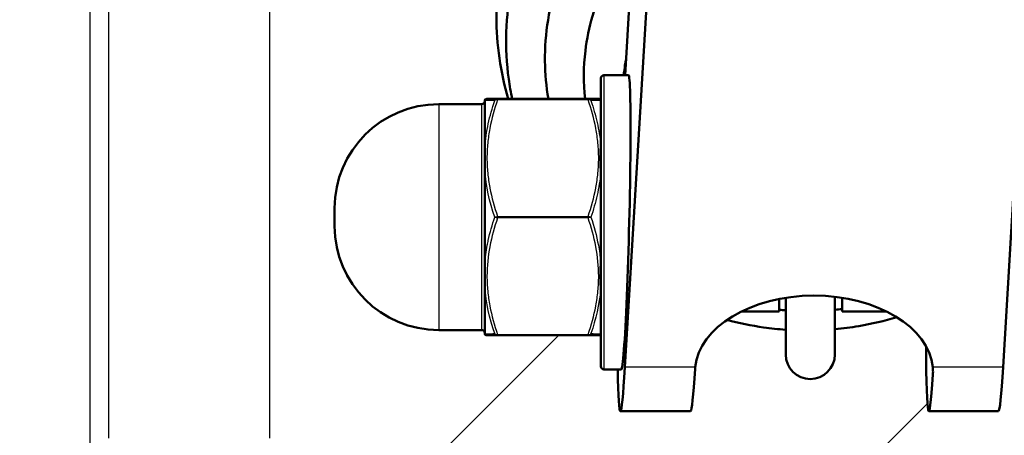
# Model space of a CAD drawing. Header units: millimetres. Extents: x 196 to 2279, y -1387 to 2348.
# Tile 60 of 82: x 299 to 365, y 1494 to 1522. Entities that reach past the tile are written whole.
import ezdxf

# ---------------------------------------------------------------- set-up
doc = ezdxf.new("R2010")
doc.units = ezdxf.units.MM
doc.header["$LTSCALE"] = 0.75
doc.layers.add('Visible', color=7, linetype='Continuous', lineweight=50)
doc.layers.add('Visible Narrow', color=7, linetype='Continuous', lineweight=25)

msp = doc.modelspace()

# ---------------------------------------------------------------- linework, layer by layer
at = {"layer": 'Visible', "extrusion": (0, 1, -2.96628e-13)}
for p, q in [((339.429, 1498.805, -556.942), (380.987, 2196.115, 278.485)), ((406.405, 2196.115, 278.485), (364.848, 1498.805, -556.942)), ((339.438, 1518.455, -573.038), (342.956, 1577.483, -502.318)), ((338.011, 1518.455, -565.08), (339.672, 1518.455, -565.08)), ((326.911, 1516.503, -565.08), (329.811, 1516.503, -565.08)), ((330.865, 1516.853, -560.548), (336.958, 1516.853, -560.548)), ((347.253, 1502.555, -565.08), (349.79, 1502.555, -565.08)), ((354.04, 1502.555, -565.08), (357.025, 1502.555, -565.08)), ((326.911, 1501.303, -565.08), (329.811, 1501.303, -565.08)), ((336.958, 1500.953, -560.548), (330.865, 1500.953, -560.548)), ((338.011, 1498.655, -565.08), (339.187, 1498.655, -565.08)), ((339.119, 1495.855, -565.08), (343.841, 1495.855, -565.08)), ((359.852, 1495.855, -565.08), (364.537, 1495.855, -565.08))]:
    msp.add_line(p, q, dxfattribs=at)
at = {"layer": 'Visible', "extrusion": (0, -2.96628e-13, -1)}
for centre, radius, start, end in [((-338.011, 1518.255, 565.08), 0.2, 0, 90), ((-326.911, 1509.503, 565.08), 7, 0, 90), ((-329.811, 1516.703, 565.08), 0.2, 180, 270), ((-326.911, 1508.303, 565.08), 7, 270, 0), ((-329.811, 1501.103, 565.08), 0.2, 90, 180), ((-351.89, 1499.658, 569.71), 1.65, 180, 0), ((-338.011, 1498.855, 565.08), 0.2, 270, 0)]:
    msp.add_arc(centre, radius, start, end, dxfattribs=at)
at = {"layer": 'Visible', "extrusion": (-1, 0, 0)}
for centre, radius, start, end in [((-1508.555, -565.08, -337.811), 9.7, 359.99997, 180), ((-1508.903, -565.08, -319.911), 0.6, 0, 180), ((-1508.555, -565.08, -349.79), 6, 0, 30.70498), ((-1508.555, -565.08, -354.04), 6, 0, 32.15421)]:
    msp.add_arc(centre, radius, start, end, dxfattribs=at)
at = {"layer": 'Visible', "extrusion": (1, 0, 0)}
for start, end in [(6.49039, 53.50906), (66.49094, 113.50929), (126.4909, 173.50972)]:
    msp.add_arc((1508.903, -565.08, 330.011), 7.9, start, end, dxfattribs=at)
at = {"layer": 'Visible', "extrusion": (-1.3306e-16, -0.5, -0.866025)}
msp.add_arc((432.245, -826.481, -1350.633), 133.5, 180, 268.6831, dxfattribs=at)
at = {"layer": 'Visible', "extrusion": (-5.23886e-16, 0.767714, -0.640792)}
msp.add_arc((-352.139, 532.368, 1507.538), 8, 3.45847, 176.54153, dxfattribs=at)
at = {"layer": 'Visible', "extrusion": (-1, 1.19113e-44, 4.01556e-32)}
msp.add_arc((-1510.158, -569.71, -350.24), 10.5, 0, 50.47547, dxfattribs=at)
at = {"layer": 'Visible', "extrusion": (1, 7.38586e-17, 5.99164e-17)}
msp.add_arc((1510.158, -569.71, 353.54), 10.5, 129.05003, 180, dxfattribs=at)
at = {"layer": 'Visible', "extrusion": (-2.18791e-15, -0.5, -0.866025)}
msp.add_arc((432.245, -826.481, -1350.633), 128.738, 180, 268.63438, dxfattribs=at)
at = {"layer": 'Visible', "extrusion": (-0.531319, 0.670493, -0.517822)}
msp.add_arc((-1206.663, 18.133, 1110.479), 6.773, 24.8917, 26.39354, dxfattribs=at)
at = {"layer": 'Visible', "extrusion": (0.999272, -0.024453, -0.029297)}
for centre, major_axis, start_param, end_param in [((339.429, 1508.555, -565.08), (0.378, 6.344, 7.6), -0.875267, 2.266326), ((360.163, 1508.555, -565.08), (0.485, 8.138, 9.75), 1.632875, 3.120193), ((339.429, 1508.555, -565.08), (0.485, 8.138, 9.75), 1.570796, 2.943211)]:
    msp.add_ellipse(centre, major_axis=major_axis, ratio=0.999272, start_param=start_param, end_param=end_param, dxfattribs=at)
at = {"layer": 'Visible', "extrusion": (-0.999272, 0.024453, 0.029297)}
for centre, end_param in [((344.151, 1508.555, -565.08), 4.698427), ((364.848, 1508.555, -565.08), 4.712389)]:
    msp.add_ellipse(centre, major_axis=(0.485, 8.138, 9.75), ratio=0.999272, start_param=4.016859, end_param=end_param, dxfattribs=at)
at = {"layer": 'Visible'}
for points, knots in [([(331.581, 1516.853, -606.474), (331.059, 1518.648, -606.01), (330.79, 1520.527, -605.521), (330.79, 1522.477, -605.014), (330.79, 1522.567, -604.991), (330.795, 1522.926, -604.897), (330.804, 1523.196, -604.827), (330.864, 1524.275, -604.547), (330.958, 1525.083, -604.337), (331.499, 1528.091, -603.556), (332.289, 1530.264, -602.995), (334.508, 1534.17, -602.01), (335.956, 1535.957, -601.566), (338.583, 1538.303, -601.016), (339.614, 1539.068, -600.844), (340.707, 1539.739, -600.702)], [9.316944, 9.316944, 9.316944, 9.316944, 9.893517, 9.893517, 9.921387, 9.921387, 10.005012, 10.005012, 10.256271, 10.256271, 10.951171, 10.951171, 11.635905, 11.635905, 12.020374, 12.020374, 12.020374, 12.020374]), ([(331.851, 1516.853, -600.185), (331.756, 1517.297, -600.058), (331.678, 1517.743, -599.931), (331.328, 1520.278, -599.207), (331.397, 1522.438, -598.589), (332.237, 1526.586, -597.404), (333.024, 1528.625, -596.822), (335.209, 1532.331, -595.774), (336.641, 1534.041, -595.294), (339.004, 1536.085, -594.734), (339.76, 1536.653, -594.58), (340.554, 1537.17, -594.443)], [41.865546, 41.865546, 41.865546, 41.865546, 42.006322, 42.006322, 42.663384, 42.663384, 43.32474, 43.32474, 43.991692, 43.991692, 44.27701, 44.27701, 44.27701, 44.27701]), ([(334.284, 1516.853, -596.425), (334.142, 1517.695, -596.192), (334.065, 1518.547, -595.956), (334.034, 1521.238, -595.21), (334.331, 1523.107, -594.691), (335.513, 1526.628, -593.717), (336.418, 1528.324, -593.251), (338.353, 1530.855, -592.564), (339.273, 1531.812, -592.307), (340.285, 1532.661, -592.083)], [30.03503, 30.03503, 30.03503, 30.03503, 30.299004, 30.299004, 30.872673, 30.872673, 31.450941, 31.450941, 31.8506, 31.8506, 31.8506, 31.8506]), ([(336.756, 1516.853, -592.681), (336.637, 1517.931, -592.395), (336.642, 1519.025, -592.104), (336.959, 1521.666, -591.402), (337.42, 1523.226, -590.988), (338.616, 1525.69, -590.338), (339.247, 1526.674, -590.081), (339.982, 1527.575, -589.848)], [19.837866, 19.837866, 19.837866, 19.837866, 20.172512, 20.172512, 20.663254, 20.663254, 21.016927, 21.016927, 21.016927, 21.016927]), ([(330.011, 1516.791, -565.08), (330.026, 1516.807, -565.08), (330.044, 1516.82, -565.08), (330.082, 1516.84, -565.08), (330.103, 1516.847, -565.08), (330.13, 1516.851, -565.08), (330.135, 1516.852, -565.08), (330.145, 1516.852, -565.08), (330.149, 1516.853, -565.08), (330.154, 1516.853, -565.08), (330.154, 1516.853, -565.08), (330.155, 1516.853, -565.08), (330.155, 1516.853, -565.08), (330.156, 1516.853, -565.08), (330.156, 1516.853, -565.08), (330.156, 1516.853, -565.08)], [0, 0, 0, 0, 0.00646287, 0.00646287, 0.01296532, 0.01296532, 0.01457105, 0.01457105, 0.01577494, 0.01577494, 0.01600057, 0.01600057, 0.01604288, 0.01604288, 0.01606282, 0.01606282, 0.01606282, 0.01606282]), ([(330.012, 1516.753, -564.193), (330.012, 1516.769, -564.339), (330.012, 1516.777, -564.486), (330.011, 1516.783, -564.633), (330.011, 1516.786, -564.708), (330.011, 1516.788, -564.782), (330.011, 1516.789, -564.857), (330.011, 1516.79, -564.894), (330.011, 1516.79, -564.931), (330.011, 1516.791, -564.968), (330.011, 1516.791, -564.987), (330.011, 1516.791, -565.006), (330.011, 1516.791, -565.024), (330.011, 1516.791, -565.034), (330.011, 1516.791, -565.043), (330.011, 1516.791, -565.052), (330.011, 1516.791, -565.057), (330.011, 1516.791, -565.061), (330.011, 1516.791, -565.066), (330.011, 1516.791, -565.071), (330.011, 1516.791, -565.075), (330.011, 1516.791, -565.08)], [0.0000063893, 0.0000063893, 0.0000063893, 0.0000063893, 0.000447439, 0.000447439, 0.000447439, 0.0006711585, 0.0006711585, 0.0006711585, 0.0007830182, 0.0007830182, 0.0007830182, 0.0008389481, 0.0008389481, 0.0008389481, 0.000866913, 0.000866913, 0.000866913, 0.0008808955, 0.0008808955, 0.0008808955, 0.0008946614, 0.0008946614, 0.0008946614, 0.0008946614]), ([(330.156, 1516.853, -565.08), (330.156, 1516.853, -564.312), (330.224, 1516.853, -563.542), (330.347, 1516.853, -562.787), (330.349, 1516.853, -562.775), (330.351, 1516.853, -562.763), (330.353, 1516.853, -562.751), (330.477, 1516.853, -562.008), (330.653, 1516.853, -561.274), (330.865, 1516.853, -560.548)], [0.00465185, 0.00465185, 0.00465185, 0.00465185, 0.006946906, 0.006946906, 0.006946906, 0.006982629, 0.006982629, 0.006982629, 0.009242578, 0.009242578, 0.009242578, 0.009242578]), ([(330.724, 1516.853, -569.108), (330.724, 1516.853, -569.109), (330.724, 1516.853, -569.109), (330.725, 1516.853, -569.111), (330.725, 1516.853, -569.113), (330.726, 1516.853, -569.116), (330.727, 1516.853, -569.119), (330.728, 1516.853, -569.124), (330.729, 1516.853, -569.126), (330.731, 1516.853, -569.134), (330.732, 1516.853, -569.139), (330.736, 1516.853, -569.154), (330.739, 1516.853, -569.164), (330.747, 1516.853, -569.194), (330.753, 1516.853, -569.214), (330.764, 1516.853, -569.255), (330.769, 1516.853, -569.275), (330.78, 1516.853, -569.315), (330.786, 1516.853, -569.335), (330.803, 1516.853, -569.395), (330.814, 1516.853, -569.435), (330.838, 1516.853, -569.521), (330.851, 1516.853, -569.566), (330.865, 1516.853, -569.612)], [0, 0, 0, 0, 0.00019531, 0.00019531, 0.00058594, 0.00058594, 0.00136719, 0.00136719, 0.00214844, 0.00214844, 0.00371094, 0.00371094, 0.00683594, 0.00683594, 0.01308594, 0.01308594, 0.01933595, 0.01933595, 0.02558596, 0.02558596, 0.038086, 0.038086, 0.0523032, 0.0523032, 0.0523032, 0.0523032]), ([(336.958, 1516.853, -560.548), (337.17, 1516.853, -561.274), (337.346, 1516.853, -562.008), (337.469, 1516.853, -562.751), (337.471, 1516.853, -562.763), (337.473, 1516.853, -562.775), (337.475, 1516.853, -562.787), (337.599, 1516.853, -563.542), (337.667, 1516.853, -564.312), (337.667, 1516.853, -565.08)], [0.00005991, 0.00005991, 0.00005991, 0.00005991, 0.002320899, 0.002320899, 0.002320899, 0.002356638, 0.002356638, 0.002356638, 0.00465275, 0.00465275, 0.00465275, 0.00465275]), ([(337.667, 1516.853, -565.08), (337.667, 1516.853, -565.08), (337.667, 1516.853, -565.08), (337.669, 1516.853, -565.08), (337.67, 1516.853, -565.08), (337.674, 1516.853, -565.08), (337.676, 1516.852, -565.08), (337.683, 1516.852, -565.08), (337.688, 1516.852, -565.08), (337.715, 1516.848, -565.08), (337.736, 1516.841, -565.08), (337.756, 1516.832, -565.08)], [0, 0, 0, 0, 0.000010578, 0.000010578, 0.000461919, 0.000461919, 0.001063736, 0.001063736, 0.00266965, 0.00266965, 0.009150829, 0.009150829, 0.009150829, 0.009150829]), ([(337.756, 1516.832, -565.08), (337.765, 1516.827, -565.08), (337.774, 1516.821, -565.08), (337.789, 1516.806, -565.08), (337.796, 1516.797, -565.08), (337.806, 1516.777, -565.08), (337.809, 1516.767, -565.08), (337.811, 1516.751, -565.08), (337.811, 1516.747, -565.08), (337.811, 1516.742, -565.08)], [0, 0, 0, 0, 0.00320218, 0.00320218, 0.00645446, 0.00645446, 0.00970493, 0.00970493, 0.01107046, 0.01107046, 0.01107046, 0.01107046]), ([(330.011, 1512.054, -557.836), (330.011, 1512.191, -557.895), (330.011, 1512.324, -557.962), (330.011, 1512.588, -558.101), (330.011, 1512.718, -558.174), (330.011, 1512.976, -558.323), (330.011, 1513.104, -558.399), (330.011, 1513.356, -558.558), (330.011, 1513.48, -558.64), (330.011, 1513.601, -558.729)], [0, 0, 0, 0, 0.000447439, 0.000447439, 0.000894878, 0.000894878, 0.001342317, 0.001342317, 0.001789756, 0.001789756, 0.001789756, 0.001789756]), ([(330.011, 1504.205, -558.729), (330.011, 1504.325, -558.64), (330.011, 1504.449, -558.558), (330.011, 1504.576, -558.479), (330.011, 1504.639, -558.439), (330.011, 1504.702, -558.4), (330.011, 1504.766, -558.361), (330.011, 1504.798, -558.342), (330.011, 1504.83, -558.323), (330.011, 1504.862, -558.304), (330.011, 1504.878, -558.295), (330.011, 1504.894, -558.285), (330.011, 1504.91, -558.276), (330.011, 1504.918, -558.271), (330.011, 1504.926, -558.267), (330.011, 1504.934, -558.262), (330.011, 1504.938, -558.26), (330.011, 1504.943, -558.257), (330.011, 1504.947, -558.255), (330.011, 1504.951, -558.253), (330.011, 1504.955, -558.25), (330.011, 1504.959, -558.248), (330.011, 1504.975, -558.239), (330.011, 1504.991, -558.229), (330.011, 1505.007, -558.22), (330.011, 1505.12, -558.156), (330.011, 1505.234, -558.093), (330.011, 1505.349, -558.032), (330.011, 1505.481, -557.962), (330.011, 1505.614, -557.895), (330.012, 1505.751, -557.836)], [0.000000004, 0.000000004, 0.000000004, 0.000000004, 0.000447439, 0.000447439, 0.000447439, 0.000671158, 0.000671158, 0.000671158, 0.000783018, 0.000783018, 0.000783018, 0.000838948, 0.000838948, 0.000838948, 0.000866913, 0.000866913, 0.000866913, 0.000880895, 0.000880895, 0.000880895, 0.000894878, 0.000894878, 0.000894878, 0.000950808, 0.000950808, 0.000950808, 0.001342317, 0.001342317, 0.001342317, 0.001789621, 0.001789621, 0.001789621, 0.001789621]), ([(350.24, 1501.327, -604.329), (349.742, 1501.361, -604.334), (349.246, 1501.412, -604.333), (347.923, 1501.599, -604.314), (347.095, 1501.768, -604.286), (346.28, 1501.986, -604.242)], [39.2525585, 39.2525585, 39.2525585, 39.2525585, 39.4016135, 39.4016135, 39.6534703, 39.6534703, 39.6534703, 39.6534703]), ([(357.706, 1502.177, -603.824), (356.871, 1501.921, -603.933), (356.018, 1501.718, -604.025), (354.625, 1501.481, -604.145), (354.084, 1501.411, -604.184), (353.54, 1501.362, -604.216)], [38.4982286, 38.4982286, 38.4982286, 38.4982286, 38.7605762, 38.7605762, 38.9239319, 38.9239319, 38.9239319, 38.9239319]), ([(330.011, 1501.014, -565.08), (330.011, 1501.014, -565.08), (330.011, 1501.014, -565.08), (330.011, 1501.014, -565.08), (330.011, 1501.014, -565.061), (330.011, 1501.014, -565.042), (330.011, 1501.014, -565.024), (330.011, 1501.015, -564.893), (330.011, 1501.017, -564.763), (330.011, 1501.022, -564.633), (330.012, 1501.028, -564.487), (330.012, 1501.036, -564.34), (330.012, 1501.052, -564.194)], [0.0008946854, 0.0008946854, 0.0008946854, 0.0008946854, 0.0008948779, 0.0008948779, 0.0008948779, 0.0009508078, 0.0009508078, 0.0009508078, 0.0013423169, 0.0013423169, 0.0013423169, 0.0017820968, 0.0017820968, 0.0017820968, 0.0017820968]), ([(330.156, 1500.953, -565.08), (330.134, 1500.953, -565.08), (330.112, 1500.956, -565.08), (330.072, 1500.97, -565.08), (330.052, 1500.98, -565.08), (330.026, 1501, -565.08), (330.019, 1501.007, -565.08), (330.011, 1501.014, -565.08)], [0, 0, 0, 0, 0.00644043, 0.00644043, 0.0129436, 0.0129436, 0.01606396, 0.01606396, 0.01606396, 0.01606396]), ([(330.865, 1500.953, -560.548), (330.653, 1500.953, -561.273), (330.477, 1500.953, -562.006), (330.354, 1500.953, -562.749), (330.351, 1500.953, -562.763), (330.349, 1500.953, -562.777), (330.347, 1500.953, -562.791), (330.223, 1500.953, -563.545), (330.156, 1500.953, -564.315), (330.156, 1500.953, -565.076), (330.156, 1500.953, -565.077), (330.156, 1500.953, -565.078), (330.156, 1500.953, -565.08)], [0.00005991, 0.00005991, 0.00005991, 0.00005991, 0.002318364, 0.002318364, 0.002318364, 0.002360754, 0.002360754, 0.002360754, 0.004652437, 0.004652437, 0.004652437, 0.004656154, 0.004656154, 0.004656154, 0.004656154]), ([(337.667, 1500.953, -565.08), (337.667, 1500.953, -564.317), (337.599, 1500.953, -563.546), (337.476, 1500.953, -562.791), (337.474, 1500.953, -562.777), (337.471, 1500.953, -562.763), (337.469, 1500.953, -562.749), (337.345, 1500.953, -562.006), (337.17, 1500.953, -561.273), (336.958, 1500.953, -560.548)], [0.004683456, 0.004683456, 0.004683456, 0.004683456, 0.006986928, 0.006986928, 0.006986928, 0.007029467, 0.007029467, 0.007029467, 0.009295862, 0.009295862, 0.009295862, 0.009295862]), ([(337.756, 1500.973, -565.08), (337.736, 1500.964, -565.08), (337.715, 1500.957, -565.08), (337.685, 1500.953, -565.08), (337.676, 1500.953, -565.08), (337.667, 1500.953, -565.08)], [0, 0, 0, 0, 0.006491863, 0.006491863, 0.009155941, 0.009155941, 0.009155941, 0.009155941]), ([(337.811, 1501.063, -565.08), (337.811, 1501.06, -565.08), (337.811, 1501.057, -565.08), (337.81, 1501.041, -565.08), (337.806, 1501.028, -565.08), (337.794, 1501.005, -565.08), (337.785, 1500.995, -565.08), (337.77, 1500.981, -565.08), (337.763, 1500.977, -565.08), (337.756, 1500.973, -565.08)], [0, 0, 0, 0, 0.00095837, 0.00095837, 0.00481683, 0.00481683, 0.00867529, 0.00867529, 0.01105961, 0.01105961, 0.01105961, 0.01105961]), ([(360.124, 1498.805, -556.942), (360.134, 1498.701, -557.066), (360.139, 1498.6, -557.192), (360.139, 1498.441, -557.398), (360.137, 1498.379, -557.48), (360.133, 1498.319, -557.562)], [1.19220704, 1.19220704, 1.19220704, 1.19220704, 1.2401544, 1.2401544, 1.27059398, 1.27059398, 1.27059398, 1.27059398]), ([(356.056, 1457.154, 916.716), (360.366, 1464.362, 913.612), (365.909, 1470.859, 910.759), (379.04, 1482.15, 905.724), (386.701, 1486.866, 903.576), (403.385, 1494.007, 900.295), (412.44, 1496.365, 899.194), (424.157, 1497.672, 898.584), (426.665, 1497.853, 898.499), (429.177, 1497.937, 898.46)], [0.475503, 0.475503, 0.475503, 0.475503, 0.786121, 0.786121, 1.109501, 1.109501, 1.44201, 1.44201, 1.531998, 1.531998, 1.531998, 1.531998])]:
    msp.add_open_spline(points, degree=3, knots=knots, dxfattribs=at)
for points in [[(339.348, 1518.455, -588.563), (339.384, 1518.797, -588.478), (339.434, 1519.138, -588.393), (339.499, 1519.476, -588.308)], [(337.756, 1512.977, -593.706), (337.756, 1512.977, -593.706), (337.756, 1512.977, -593.706), (337.756, 1512.977, -593.706)], [(350.24, 1502.629, -600.077), (350.09, 1502.641, -600.079), (349.94, 1502.655, -600.08), (349.79, 1502.67, -600.08)], [(354.04, 1502.728, -599.911), (353.873, 1502.706, -599.924), (353.707, 1502.686, -599.936), (353.54, 1502.668, -599.948)]]:
    msp.add_open_spline(points, degree=3, dxfattribs=at)
at = {"layer": 'Visible Narrow', "extrusion": (0, 1, -2.96628e-13)}
for p, q in [((303.461, 1674.155, -948.225), (303.461, 1492.772, -948.225)), ((304.728, 1494.038, -928.23), (304.728, 1672.889, -928.23)), ((315.537, 1672.889, -916.471), (315.537, 1494.038, -916.471)), ((336.958, 1516.803, -560.461), (330.865, 1516.803, -560.461)), ((330.865, 1508.953, -555.929), (336.958, 1508.953, -555.929)), ((336.958, 1508.853, -555.929), (330.865, 1508.853, -555.929)), ((317.755, 1483.724, -916.141), (334.984, 1500.953, -913.584)), ((330.865, 1501.003, -560.461), (336.958, 1501.003, -560.461)), ((344.153, 1498.805, -556.942), (339.429, 1498.805, -556.942)), ((364.848, 1498.805, -556.942), (360.124, 1498.805, -556.942)), ((360.133, 1498.319, -557.562), (360.133, 1498.692, -557.874)), ((359.76, 1496.364, -912.086), (332.438, 1469.042, -916.141))]:
    msp.add_line(p, q, dxfattribs=at)
at = {"layer": 'Visible Narrow', "extrusion": (1, 0, 0)}
for centre, radius, end in [((1508.555, -565.08, 338.011), 9.9, 180.00003), ((1508.903, -565.08, 326.911), 7.6, 180)]:
    msp.add_arc(centre, radius, 0, end, dxfattribs=at)
at = {"layer": 'Visible Narrow', "extrusion": (-1, 0, 0)}
for centre, radius, start, end in [((-1508.903, -565.08, -329.811), 7.6, 0, 180), ((-1508.903, -565.08, -337.798), 7.923, 127.84432, 172.1567), ((-1508.903, -565.08, -337.798), 7.923, 67.8439, 112.15568), ((-1508.903, -556.015, -330.865), 0.1, 60.00002, 119.99996), ((-1508.903, -556.015, -336.958), 0.1, 60.00003, 119.99998), ((-1508.903, -565.08, -337.798), 7.923, 7.84309, 52.15568), ((-1501.053, -560.548, -330.865), 0.1, 0.00004, 59.99996)]:
    msp.add_arc(centre, radius, start, end, dxfattribs=at)
at = {"layer": 'Visible Narrow', "extrusion": (-1, 2.66454e-13, -1.53838e-13)}
msp.add_arc((-1516.753, -560.548, -330.865), 0.1, 120.00004, 179.99994, dxfattribs=at)
at = {"layer": 'Visible Narrow', "extrusion": (-1, 6.86745e-13, 2.18855e-13)}
msp.add_arc((-1516.753, -560.548, -336.958), 0.1, 120.00007, 179.99997, dxfattribs=at)
at = {"layer": 'Visible Narrow', "extrusion": (2.18441e-12, -0.136482, 0.990643)}
msp.add_arc((337.711, 1425.533, -765.73), 0.1, 360, 30, dxfattribs=at)
at = {"layer": 'Visible Narrow', "extrusion": (-4.81468e-12, -0.789681, 0.613518)}
msp.add_arc((337.711, 487.38, -1538.238), 0.1, 0, 30, dxfattribs=at)
at = {"layer": 'Visible Narrow', "extrusion": (1.41552e-11, 0.926163, -0.377125)}
msp.add_arc((-337.711, 53.562, 1610.595), 0.1, 150, 180, dxfattribs=at)
at = {"layer": 'Visible Narrow', "extrusion": (2.96016e-12, 0.926163, 0.377125)}
msp.add_arc((-337.711, -1084.527, 1184.384), 0.1, 150, 180, dxfattribs=at)
at = {"layer": 'Visible Narrow', "extrusion": (-1.62326e-12, 0.789681, 0.613518)}
msp.add_arc((-337.711, -1364.098, 844.865), 0.1, 150, 180, dxfattribs=at)
at = {"layer": 'Visible Narrow', "extrusion": (-1, 1.93623e-11, -1.12701e-11)}
msp.add_arc((-1501.053, -560.548, -336.958), 0.1, 0.00006, 59.99998, dxfattribs=at)
at = {"layer": 'Visible Narrow', "extrusion": (-1.1606e-13, 0.136482, 0.990643)}
msp.add_arc((-337.711, -1564.033, -353.854), 0.1, 150, 180, dxfattribs=at)
at = {"layer": 'Visible Narrow'}
for points, knots in [([(330.011, 1513.601, -558.729), (330.051, 1514.133, -559.037), (330.131, 1514.662, -559.344), (330.245, 1515.186, -559.65), (330.359, 1515.71, -559.955), (330.505, 1516.227, -560.256), (330.675, 1516.739, -560.555)], [0.005464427, 0.005464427, 0.005464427, 0.005464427, 0.007297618, 0.007297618, 0.007297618, 0.009130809, 0.009130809, 0.009130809, 0.009130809]), ([(330.675, 1516.739, -560.555), (330.505, 1516.742, -561.149), (330.359, 1516.745, -561.748), (330.245, 1516.747, -562.353), (330.222, 1516.748, -562.476), (330.2, 1516.748, -562.599), (330.18, 1516.748, -562.723), (330.15, 1516.749, -562.903), (330.124, 1516.75, -563.084), (330.101, 1516.75, -563.265), (330.081, 1516.75, -563.418), (330.064, 1516.751, -563.571), (330.049, 1516.751, -563.725), (330.034, 1516.751, -563.879), (330.022, 1516.752, -564.033), (330.012, 1516.752, -564.187)], [0, 0, 0, 0, 0.00184591, 0.00184591, 0.00184591, 0.002221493, 0.002221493, 0.002221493, 0.002768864, 0.002768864, 0.002768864, 0.003230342, 0.003230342, 0.003230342, 0.003691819, 0.003691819, 0.003691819, 0.003691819]), ([(330.865, 1516.803, -560.461), (330.653, 1516.174, -560.098), (330.477, 1515.538, -559.731), (330.353, 1514.893, -559.359), (330.351, 1514.882, -559.352), (330.349, 1514.871, -559.346), (330.347, 1514.86, -559.339), (330.286, 1514.538, -559.153), (330.238, 1514.213, -558.966), (330.206, 1513.887, -558.778), (330.172, 1513.549, -558.583), (330.155, 1513.211, -558.387), (330.156, 1512.872, -558.192), (330.156, 1512.538, -557.999), (330.173, 1512.203, -557.806), (330.206, 1511.872, -557.614), (330.206, 1511.868, -557.612), (330.206, 1511.863, -557.609), (330.207, 1511.859, -557.607), (330.24, 1511.533, -557.419), (330.287, 1511.209, -557.232), (330.348, 1510.888, -557.046), (330.35, 1510.879, -557.041), (330.352, 1510.87, -557.036), (330.353, 1510.861, -557.031), (330.477, 1510.218, -556.659), (330.653, 1509.583, -556.293), (330.865, 1508.953, -555.929)], [0.000059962, 0.000059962, 0.000059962, 0.000059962, 0.002322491, 0.002322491, 0.002322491, 0.002361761, 0.002361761, 0.002361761, 0.003490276, 0.003490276, 0.003490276, 0.00466072, 0.00466072, 0.00466072, 0.005814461, 0.005814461, 0.005814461, 0.005830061, 0.005830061, 0.005830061, 0.006965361, 0.006965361, 0.006965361, 0.006996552, 0.006996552, 0.006996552, 0.00926716, 0.00926716, 0.00926716, 0.00926716]), ([(330.865, 1516.803, -560.461), (330.823, 1516.808, -560.464), (330.784, 1516.803, -560.476), (330.752, 1516.791, -560.493), (330.719, 1516.779, -560.51), (330.693, 1516.761, -560.531), (330.675, 1516.739, -560.555)], [0.0000000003, 0.0000000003, 0.0000000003, 0.0000000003, 0.0001165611, 0.0001165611, 0.0001165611, 0.0002331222, 0.0002331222, 0.0002331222, 0.0002331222]), ([(336.958, 1516.853, -560.548), (336.999, 1516.853, -560.542), (337.038, 1516.84, -560.54), (337.071, 1516.82, -560.542), (337.104, 1516.799, -560.543), (337.13, 1516.771, -560.548), (337.148, 1516.739, -560.555)], [0.0000000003, 0.0000000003, 0.0000000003, 0.0000000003, 0.0001165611, 0.0001165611, 0.0001165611, 0.0002331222, 0.0002331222, 0.0002331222, 0.0002331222]), ([(336.958, 1508.953, -555.929), (337.17, 1509.583, -556.293), (337.346, 1510.218, -556.659), (337.469, 1510.861, -557.031), (337.471, 1510.87, -557.036), (337.473, 1510.879, -557.041), (337.474, 1510.888, -557.046), (337.535, 1511.209, -557.232), (337.583, 1511.533, -557.419), (337.616, 1511.859, -557.607), (337.616, 1511.863, -557.609), (337.617, 1511.868, -557.612), (337.617, 1511.872, -557.614), (337.65, 1512.202, -557.805), (337.667, 1512.536, -557.998), (337.667, 1512.869, -558.19), (337.667, 1513.209, -558.386), (337.65, 1513.548, -558.582), (337.617, 1513.887, -558.778), (337.584, 1514.213, -558.966), (337.537, 1514.538, -559.153), (337.476, 1514.86, -559.339), (337.474, 1514.871, -559.346), (337.472, 1514.882, -559.352), (337.47, 1514.893, -559.359), (337.346, 1515.538, -559.731), (337.17, 1516.174, -560.098), (336.958, 1516.803, -560.461)], [0.000059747, 0.000059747, 0.000059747, 0.000059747, 0.00231796, 0.00231796, 0.00231796, 0.002348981, 0.002348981, 0.002348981, 0.003478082, 0.003478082, 0.003478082, 0.003493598, 0.003493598, 0.003493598, 0.004638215, 0.004638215, 0.004638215, 0.005805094, 0.005805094, 0.005805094, 0.006927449, 0.006927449, 0.006927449, 0.006966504, 0.006966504, 0.006966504, 0.009216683, 0.009216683, 0.009216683, 0.009216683]), ([(337.798, 1516.752, -563.999), (337.764, 1516.751, -563.571), (337.712, 1516.75, -563.145), (337.643, 1516.748, -562.723), (337.617, 1516.748, -562.568), (337.59, 1516.747, -562.414), (337.56, 1516.747, -562.26), (337.449, 1516.745, -561.686), (337.309, 1516.742, -561.118), (337.148, 1516.739, -560.555)], [0.005660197, 0.005660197, 0.005660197, 0.005660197, 0.006938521, 0.006938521, 0.006938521, 0.007406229, 0.007406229, 0.007406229, 0.009152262, 0.009152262, 0.009152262, 0.009152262]), ([(337.148, 1516.739, -560.555), (337.309, 1516.253, -560.271), (337.449, 1515.762, -559.985), (337.56, 1515.267, -559.697), (337.671, 1514.771, -559.408), (337.752, 1514.269, -559.116), (337.798, 1513.764, -558.823)], [0, 0, 0, 0, 0.00175225, 0.00175225, 0.00175225, 0.003504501, 0.003504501, 0.003504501, 0.003504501]), ([(337.798, 1516.752, -563.999), (337.791, 1516.776, -564.087), (337.785, 1516.788, -564.177), (337.774, 1516.808, -564.356), (337.77, 1516.815, -564.446), (337.759, 1516.829, -564.717), (337.756, 1516.832, -564.898), (337.756, 1516.832, -565.079), (337.756, 1516.832, -565.08), (337.756, 1516.832, -565.08)], [0.000000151, 0.000000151, 0.000000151, 0.000000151, 0.000271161, 0.000271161, 0.000542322, 0.000542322, 0.001084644, 0.001084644, 0.001085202, 0.001085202, 0.001085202, 0.001085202]), ([(337.798, 1511.891, -557.742), (337.791, 1511.98, -557.765), (337.785, 1512.063, -557.799), (337.774, 1512.229, -557.872), (337.77, 1512.31, -557.911), (337.759, 1512.552, -558.034), (337.756, 1512.71, -558.122), (337.756, 1513.024, -558.303), (337.759, 1513.179, -558.396), (337.77, 1513.407, -558.544), (337.774, 1513.482, -558.595), (337.785, 1513.628, -558.703), (337.791, 1513.7, -558.759), (337.798, 1513.764, -558.823)], [0, 0, 0, 0, 0.000271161, 0.000271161, 0.000542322, 0.000542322, 0.001084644, 0.001084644, 0.001626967, 0.001626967, 0.001898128, 0.001898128, 0.002169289, 0.002169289, 0.002169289, 0.002169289]), ([(337.798, 1511.891, -557.742), (337.753, 1511.385, -557.451), (337.671, 1510.881, -557.162), (337.56, 1510.383, -556.877), (337.449, 1509.885, -556.592), (337.309, 1509.392, -556.31), (337.148, 1508.903, -556.031)], [0.005663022, 0.005663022, 0.005663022, 0.005663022, 0.007413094, 0.007413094, 0.007413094, 0.009163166, 0.009163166, 0.009163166, 0.009163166]), ([(330.012, 1505.751, -557.836), (330.043, 1506.173, -557.593), (330.1, 1506.595, -557.351), (330.178, 1507.013, -557.111), (330.199, 1507.123, -557.048), (330.221, 1507.232, -556.986), (330.245, 1507.342, -556.923), (330.359, 1507.868, -556.622), (330.505, 1508.387, -556.325), (330.675, 1508.903, -556.031)], [0.005463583, 0.005463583, 0.005463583, 0.005463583, 0.006916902, 0.006916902, 0.006916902, 0.007298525, 0.007298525, 0.007298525, 0.009133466, 0.009133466, 0.009133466, 0.009133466]), ([(330.865, 1508.853, -555.929), (330.651, 1508.219, -556.295), (330.475, 1507.581, -556.663), (330.352, 1506.936, -557.035), (330.35, 1506.929, -557.039), (330.349, 1506.922, -557.044), (330.348, 1506.915, -557.048), (330.224, 1506.263, -557.424), (330.156, 1505.603, -557.805), (330.156, 1504.936, -558.19), (330.155, 1504.602, -558.383), (330.172, 1504.266, -558.577), (330.204, 1503.934, -558.768), (330.205, 1503.928, -558.772), (330.206, 1503.921, -558.776), (330.206, 1503.914, -558.78), (330.239, 1503.589, -558.968), (330.286, 1503.267, -559.154), (330.347, 1502.946, -559.339), (330.349, 1502.935, -559.345), (330.351, 1502.925, -559.351), (330.353, 1502.915, -559.357), (330.476, 1502.27, -559.729), (330.652, 1501.634, -560.097), (330.865, 1501.003, -560.461)], [0.000059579, 0.000059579, 0.000059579, 0.000059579, 0.002323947, 0.002323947, 0.002323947, 0.002348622, 0.002348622, 0.002348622, 0.004637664, 0.004637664, 0.004637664, 0.005782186, 0.005782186, 0.005782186, 0.005805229, 0.005805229, 0.005805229, 0.006926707, 0.006926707, 0.006926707, 0.006962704, 0.006962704, 0.006962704, 0.009215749, 0.009215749, 0.009215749, 0.009215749]), ([(330.865, 1508.853, -555.929), (330.823, 1508.858, -555.926), (330.784, 1508.865, -555.936), (330.752, 1508.874, -555.955), (330.719, 1508.883, -555.973), (330.693, 1508.893, -556), (330.675, 1508.903, -556.031)], [0.0000000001, 0.0000000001, 0.0000000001, 0.0000000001, 0.0001165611, 0.0001165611, 0.0001165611, 0.0002331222, 0.0002331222, 0.0002331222, 0.0002331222]), ([(336.958, 1508.953, -555.929), (336.999, 1508.948, -555.926), (337.038, 1508.94, -555.936), (337.071, 1508.931, -555.955), (337.104, 1508.922, -555.973), (337.13, 1508.912, -556), (337.148, 1508.903, -556.031)], [0.0000000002, 0.0000000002, 0.0000000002, 0.0000000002, 0.0001165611, 0.0001165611, 0.0001165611, 0.0002331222, 0.0002331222, 0.0002331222, 0.0002331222]), ([(336.958, 1501.003, -560.461), (337.171, 1501.634, -560.097), (337.347, 1502.27, -559.729), (337.47, 1502.915, -559.357), (337.472, 1502.925, -559.351), (337.474, 1502.935, -559.345), (337.476, 1502.946, -559.339), (337.537, 1503.267, -559.154), (337.584, 1503.589, -558.968), (337.616, 1503.914, -558.78), (337.617, 1503.921, -558.776), (337.618, 1503.928, -558.772), (337.618, 1503.934, -558.768), (337.65, 1504.264, -558.578), (337.667, 1504.597, -558.386), (337.667, 1504.929, -558.194), (337.667, 1505.599, -557.807), (337.599, 1506.26, -557.425), (337.475, 1506.915, -557.048), (337.474, 1506.922, -557.044), (337.472, 1506.929, -557.039), (337.471, 1506.936, -557.035), (337.348, 1507.581, -556.663), (337.171, 1508.219, -556.295), (336.958, 1508.853, -555.929)], [0.000059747, 0.000059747, 0.000059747, 0.000059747, 0.002322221, 0.002322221, 0.002322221, 0.002358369, 0.002358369, 0.002358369, 0.00348454, 0.00348454, 0.00348454, 0.00350768, 0.00350768, 0.00350768, 0.004649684, 0.004649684, 0.004649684, 0.006955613, 0.006955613, 0.006955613, 0.006980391, 0.006980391, 0.006980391, 0.009254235, 0.009254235, 0.009254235, 0.009254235]), ([(337.148, 1508.903, -556.031), (337.354, 1508.277, -556.388), (337.524, 1507.648, -556.747), (337.644, 1507.013, -557.111), (337.713, 1506.649, -557.32), (337.765, 1506.283, -557.53), (337.798, 1505.915, -557.742)], [0, 0, 0, 0, 0.002225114, 0.002225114, 0.002225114, 0.003500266, 0.003500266, 0.003500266, 0.003500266]), ([(337.798, 1504.042, -558.823), (337.791, 1504.106, -558.758), (337.785, 1504.178, -558.702), (337.774, 1504.323, -558.595), (337.77, 1504.398, -558.544), (337.759, 1504.625, -558.397), (337.756, 1504.781, -558.304), (337.756, 1505.095, -558.122), (337.759, 1505.253, -558.034), (337.77, 1505.495, -557.911), (337.774, 1505.577, -557.871), (337.785, 1505.742, -557.799), (337.791, 1505.827, -557.765), (337.798, 1505.915, -557.742)], [0, 0, 0, 0, 0.000271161, 0.000271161, 0.000542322, 0.000542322, 0.001084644, 0.001084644, 0.001626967, 0.001626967, 0.001898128, 0.001898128, 0.002169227, 0.002169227, 0.002169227, 0.002169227]), ([(330.012, 1501.053, -564.187), (330.022, 1501.053, -564.033), (330.034, 1501.054, -563.88), (330.049, 1501.054, -563.726), (330.082, 1501.055, -563.39), (330.126, 1501.056, -563.053), (330.18, 1501.057, -562.72), (330.201, 1501.057, -562.598), (330.222, 1501.058, -562.476), (330.245, 1501.058, -562.354), (330.358, 1501.06, -561.749), (330.505, 1501.063, -561.148), (330.675, 1501.066, -560.555)], [0.005509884, 0.005509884, 0.005509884, 0.005509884, 0.005971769, 0.005971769, 0.005971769, 0.006985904, 0.006985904, 0.006985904, 0.007357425, 0.007357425, 0.007357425, 0.009204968, 0.009204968, 0.009204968, 0.009204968]), ([(330.865, 1500.953, -560.548), (330.823, 1500.953, -560.542), (330.784, 1500.965, -560.54), (330.752, 1500.986, -560.542), (330.719, 1501.006, -560.543), (330.693, 1501.034, -560.548), (330.675, 1501.066, -560.555)], [0.0000000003, 0.0000000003, 0.0000000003, 0.0000000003, 0.0001165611, 0.0001165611, 0.0001165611, 0.0002331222, 0.0002331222, 0.0002331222, 0.0002331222]), ([(336.958, 1501.003, -560.461), (336.999, 1500.998, -560.464), (337.038, 1501.002, -560.476), (337.071, 1501.014, -560.493), (337.104, 1501.026, -560.51), (337.13, 1501.044, -560.531), (337.148, 1501.066, -560.555)], [0.0000000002, 0.0000000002, 0.0000000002, 0.0000000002, 0.0001165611, 0.0001165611, 0.0001165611, 0.0002331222, 0.0002331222, 0.0002331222, 0.0002331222]), ([(337.148, 1501.066, -560.555), (337.353, 1501.063, -561.27), (337.522, 1501.059, -561.989), (337.642, 1501.057, -562.72), (337.712, 1501.055, -563.142), (337.764, 1501.054, -563.57), (337.798, 1501.053, -563.999)], [0, 0, 0, 0, 0.00222077, 0.00222077, 0.00222077, 0.003503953, 0.003503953, 0.003503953, 0.003503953]), ([(337.756, 1500.973, -565.08), (337.756, 1500.973, -564.899), (337.759, 1500.976, -564.717), (337.77, 1500.991, -564.446), (337.774, 1500.997, -564.356), (337.785, 1501.017, -564.176), (337.791, 1501.03, -564.086), (337.798, 1501.053, -563.999)], [0.001085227, 0.001085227, 0.001085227, 0.001085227, 0.001626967, 0.001626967, 0.001898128, 0.001898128, 0.002169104, 0.002169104, 0.002169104, 0.002169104])]:
    msp.add_open_spline(points, degree=3, knots=knots, dxfattribs=at)
for points in [[(330.675, 1516.739, -560.555), (330.712, 1516.806, -560.54), (330.787, 1516.853, -560.537), (330.865, 1516.853, -560.548)], [(337.148, 1516.739, -560.555), (337.11, 1516.786, -560.505), (337.036, 1516.812, -560.466), (336.958, 1516.803, -560.461)], [(330.675, 1508.903, -556.031), (330.334, 1509.937, -556.621), (330.091, 1510.985, -557.22), (330.011, 1512.054, -557.836)], [(330.675, 1508.903, -556.031), (330.712, 1508.923, -555.966), (330.787, 1508.943, -555.923), (330.865, 1508.953, -555.929)], [(337.148, 1508.903, -556.031), (337.11, 1508.882, -555.966), (337.036, 1508.862, -555.923), (336.958, 1508.853, -555.929)], [(330.675, 1501.066, -560.555), (330.334, 1502.094, -559.955), (330.091, 1503.137, -559.347), (330.011, 1504.205, -558.729)], [(337.798, 1504.042, -558.823), (337.707, 1503.032, -559.408), (337.47, 1502.038, -559.988), (337.148, 1501.066, -560.555)], [(330.675, 1501.066, -560.555), (330.712, 1501.02, -560.505), (330.787, 1500.993, -560.466), (330.865, 1501.003, -560.461)], [(337.148, 1501.066, -560.555), (337.11, 1500.999, -560.54), (337.036, 1500.953, -560.537), (336.958, 1500.953, -560.548)]]:
    msp.add_open_spline(points, degree=3, dxfattribs=at)

doc.saveas('drawing.dxf')
